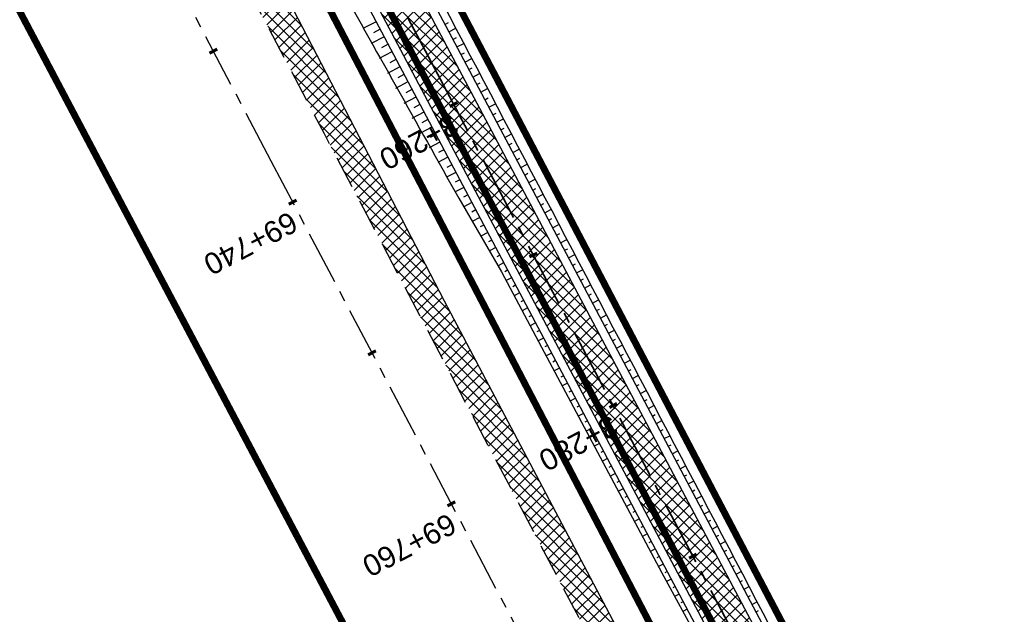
# Model space of a CAD drawing. Header units: metres. Extents: x 7529682 to 7533751, y 5721195 to 5727842.
# Tile 41 of 179: x 7531210 to 7531268, y 5724890 to 5724925. Entities that reach past the tile are written whole.
import ezdxf

# ---------------------------------------------------------------- set-up
doc = ezdxf.new("R2010")
doc.units = ezdxf.units.M
for name, pattern in [('817-dzialki-09-05-04$0$HIDDEN', [0.375, 0.25, -0.125]), ('ACAD_ISO05W100', [33, 24, -3, 0, -3, 0, -3]), ('CENTER', [50.8, 31.75, -6.35, 6.35, -6.35]), ('CENTER2', [28.575, 19.05, -3.175, 3.175, -3.175]), ('HIDDEN', [9.525, 6.35, -3.175])]:
    doc.linetypes.add(name, pattern=pattern)
for name, color, linetype in [('C-DROGI-SYTUACJA', 7, 'Continuous'), ('C-DROGI-SYTUACJA-ETYKIETY', 7, 'Continuous'), ('D-hatch-pobocza', 131, 'Continuous'), ('D-pobocza', 60, 'Continuous'), ('D-rowy', 160, 'Continuous'), ('D-skarpa', 2, 'Continuous'), ('D-skarpa-kreskowanie', 2, 'Continuous')]:
    doc.layers.add(name, color=color, linetype=linetype)
for name, color, linetype, lineweight, true_color in [('D-ewidencja-numery', 7, 'Continuous', 50, 0x40ff00), ('D-hatch-ciag-pieszo-rowerowy', 7, 'Continuous', 13, 0xff9f80), ('D-LR-etap-III', 7, '817-dzialki-09-05-04$0$HIDDEN', 50, 0x00008f)]:
    doc.layers.add(name, color=color, linetype=linetype, lineweight=lineweight, true_color=true_color)
for name, color, linetype, lineweight in [('D-krawędzie', 3, 'Continuous', 30), ('D-obrzeża', 2, 'Continuous', 30), ('D-oś', 10, 'CENTER', 30), ('D-pas-drogowy', 7, 'ACAD_ISO05W100', 50)]:
    doc.layers.add(name, color=color, linetype=linetype, lineweight=lineweight)
doc.layers.add('poprzeczki', color=7, linetype='Continuous', true_color=0x0000c7)
doc.styles.get("Standard").update_dxf_attribs({"font": 'arial.ttf'})

# ---------------------------------------------------------------- blocks, each defined once
blk = doc.blocks.new('AeccTickLine')
at = {"color": 0, "linetype": 'ByBlock', "lineweight": -2}
blk.add_line((0, 1), (0, -1), dxfattribs=at)

msp = doc.modelspace()

# ---------------------------------------------------------------- hatches: boundary and pattern name
at = {"layer": 'D-hatch-ciag-pieszo-rowerowy'}
h = msp.add_hatch(dxfattribs=at)
h.set_pattern_fill('ANSI37', color=256, scale=0.15, style=0)
h.set_pattern_definition([(45, (0.88535, 0.46493), (-0.33675960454, 0.33675960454), []), (135, (0.88535, 0.46493), (-0.33675960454, -0.33675960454), [])])
h.paths.add_polyline_path([(7531176.002, 5725035.633), (7531173.776, 5725034.493), (7531202.515, 5724979.795), (7531233.696, 5724920.95), (7531258.824, 5724873.473), (7531292.225, 5724809.507), (7531303.703, 5724787.477), (7531306.47, 5724787.579), (7531294.441, 5724810.665), (7531261.037, 5724874.637), (7531235.905, 5724922.12), (7531204.726, 5724980.962)])
at = {"layer": 'D-hatch-pobocza'}
h = msp.add_hatch(dxfattribs=at)
h.set_pattern_fill('ANSI37', color=256, scale=0.15, style=0)
h.set_pattern_definition([(45, (0, 0), (-0.33675960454, 0.33675960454), []), (135, (0, 0), (-0.33675960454, -0.33675960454), [])])
h.paths.add_polyline_path([(7531224.12, 5724929.62), (7531213.15, 5724949.98), (7531200.73, 5724973.91), (7531188.83, 5724996.41), (7531176.89, 5725019.33), (7531166.91, 5725038.07), (7531158.98, 5725054.059), (7531158.142, 5725051.386), (7531167.38, 5725033.767), (7531197.165, 5724976.988), (7531228.151, 5724918.034), (7531253.153, 5724870.491), (7531286.796, 5724806.654), (7531296.235, 5724788.675), (7531298.776, 5724787.518), (7531278.14, 5724826.49), (7531263.88, 5724853.83), (7531259.01, 5724862.85), (7531247.51, 5724884.88), (7531235.21, 5724908.21)])

# ---------------------------------------------------------------- linework, layer by layer
at = {"layer": 'C-DROGI-SYTUACJA', "color": 10, "linetype": 'CENTER2', "lineweight": 35, "ltscale": 0.2}
msp.add_lwpolyline([(7531156.869, 5725074.83), (7531166.993, 5725055.55, -0.068732), (7531168.479, 5725051.432), (7531169.1, 5725048.503, 0.068783), (7531171.89, 5725040.776), (7531203.621, 5724980.378), (7531234.8, 5724921.535), (7531259.931, 5724874.055), (7531293.333, 5724810.086), (7531313.16, 5724772.033), (7531341.529, 5724719.923, -0.009023), (7531346.533, 5724710.322), (7531363.735, 5724675.815), (7531380.065, 5724644.823), (7531398.584, 5724609.363), (7531424.897, 5724559.228), (7531446.142, 5724518.961), (7531474.816, 5724464.452), (7531498.201, 5724419.897)], format="xyb", dxfattribs=at)
at = {"layer": 'D-ewidencja-numery', "color": 12, "ltscale": 15, "true_color": 0xc70000}
msp.add_lwpolyline([(7531166.31, 5725074.58), (7531172.29, 5725062.58), (7531170.59, 5725055.606), (7531173.733, 5725044.081), (7531215.342, 5724964.86), (7531238.054, 5724921.685), (7531262.39, 5724875.283), (7531295.587, 5724811.266), (7531348.488, 5724712.363), (7531363.741, 5724682.684), (7531366.987, 5724675.865), (7531382.541, 5724646.111), (7531401.299, 5724610.875), (7531428.965, 5724558.862), (7531449.111, 5724520.398), (7531477.293, 5724465.831), (7531500.996, 5724421.113)], dxfattribs=at)
at = {"layer": 'D-krawędzie', "linetype": 'HIDDEN', "ltscale": 0.3, "flags": 128}
msp.add_lwpolyline([(7530572.01, 5726166.06), (7530620.381, 5726072.761), (7530641.555, 5726032.008), (7530660.961, 5725995.07), (7530689.128, 5725941.54), (7530707.336, 5725907.032), (7530725.256, 5725873.093), (7530743.97, 5725837.654), (7530770.527, 5725787.119), (7530787.864, 5725754.267), (7530809.898, 5725712.542), (7530824.739, 5725684.389), (7530840.856, 5725653.693), (7530860.675, 5725616.154), (7530865.283, 5725607.394), (7530878.05, 5725583.08), (7530918.172, 5725507.178), (7530950.163, 5725446.305), (7530993.419, 5725364.265), (7531022.766, 5725308.719), (7531053.81, 5725249.872), (7531081.166, 5725197.875), (7531103.902, 5725154.541), (7531128.123, 5725108.448), (7531149.3, 5725068.25), (7531167.38, 5725033.767), (7531197.165, 5724976.988), (7531228.151, 5724918.034), (7531253.153, 5724870.491), (7531286.796, 5724806.654), (7531306.74, 5724768.665), (7531335.094, 5724714.652), (7531357.319, 5724672.439), (7531373.645, 5724641.454), (7531392.162, 5724605.999), (7531418.48, 5724555.853), (7531439.727, 5724515.582), (7531468.399, 5724461.077), (7531491.782, 5724416.528), (7531531.99, 5724339.833), (7531557.227, 5724291.659), (7531569.852, 5724267.577), (7531591.376, 5724226.548), (7531610.004, 5724191.103), (7531616.883, 5724177.999), (7531629.985, 5724153.025), (7531641.007, 5724132.022), (7531664.906, 5724087.617), (7531677.644, 5724064.786), (7531683.112, 5724054.988), (7531686.753, 5724048.18), (7531695.448, 5724031.697), (7531703.749, 5724015.917), (7531709.214, 5724005.514), (7531719.389, 5723986.147), (7531726.295, 5723973), (7531732.741, 5723960.736), (7531735.13, 5723956.19)], dxfattribs=at)
at = {"layer": 'D-LR-etap-III', "ltscale": 10, "flags": 128}
msp.add_lwpolyline([(7531750.474, 5723895.103, 0.4, 0.4, 0), (7531750.505, 5723895.13, 0.4, 0.4, 0), (7531682.71, 5724022.92, 0.4, 0.4, 0), (7531619.177, 5724147.204, 0.4, 0.4, 0), (7531592.309, 5724198.489, 0.4, 0.4, 0), (7531553.264, 5724272.919, 0.4, 0.4, 0), (7531504.02, 5724366.79, 0.4, 0.4, 0), (7531482.09, 5724407.62, 0.4, 0.4, 0), (7531412.35, 5724541.183, 0.4, 0.4, 0), (7531388.464, 5724586.93, 0.4, 0.4, 0), (7531345.12, 5724669.94, 0.4, 0.4, 0), (7531127.66, 5725081.67, 0.4, 0.4, 0), (7531059.253, 5725211.041, 0.4, 0.4, 0), (7531008.007, 5725307.954, 0.4, 0.4, 0), (7530964.182, 5725390.836, 0.4, 0.4, 0), (7530914.557, 5725484.684, 0.4, 0.4, 0), (7530865.243, 5725577.494, 0.4, 0.4, 0), (7530840.085, 5725624.059, 0.4, 0.4, 0), (7530802.56, 5725694.925, 0.4, 0.4, 0), (7530755.54, 5725787.51, 0.4, 0.4, 0), (7530708.718, 5725876.303, 0.4, 0.4, 0), (7530695.12, 5725902.09, 0.4, 0.4, 0), (7530642.914, 5726001.078, 0.4, 0.4, 0), (7530634.935, 5726016.147, 0.4, 0.4, 0), (7530610.82, 5726061.93, 0.4, 0.4, 0), (7530610.82, 5726061.93, 0.4, 0.4, 0), (7530607.21, 5726063.51, 0.4, 0.4, 0), (7530597.42, 5726080.68, 0.4, 0.4, 0), (7530591.16, 5726088.44, 0.4, 0.4, 0), (7530581.28, 5726107.21, 0.4, 0.4, 0), (7530571.29, 5726130.56, 0.4, 0.4, 0), (7530549.555, 5726171.527, 0.4, 0.4, 0), (7530531.014, 5726206.474, 0.4, 0.4, 0), (7530516.461, 5726236.017, 0.4, 0.4, 0), (7530500.799, 5726266.141, 0.4, 0.4, 0), (7530491.35, 5726283.94, 0.4, 0.4, 0), (7530482.4, 5726303.41, 0.4, 0.4, 0), (7530482.4, 5726303.41, 0.4, 0.4, 0), (7530450.41, 5726357.28, 0.4, 0.4, 0), (7530397.759, 5726458.5, 0.4, 0.4, 0), (7530334.708, 5726583.665, 0.4, 0.4, 0), (7530303.939, 5726645.168, 0.4, 0.4, 0), (7530300.51, 5726651.778, 0.4, 0.4, 0), (7530289.214, 5726671.967, 0.4, 0.4, 0), (7530281.54, 5726685.57, 0.4, 0.4, 0), (7530261.371, 5726724.163, 0.4, 0.4, 0), (7530254.03, 5726738.21, 0.4, 0.4, 0), (7530197.22, 5726845.06, 0.4, 0.4, 0), (7530194.71, 5726849.15, 0.4, 0.4, 0), (7530195.92, 5726850.75, 0.4, 0.4, 0), (7530170.547, 5726892.961, 0.4, 0.4, 0), (7530143.175, 5726945.066, 0.4, 0.4, 0), (7530105.06, 5727018.32, 0.4, 0.4, 0), (7530100.06, 5727027.16, 0.4, 0.4, 0), (7530062.319, 5727099.625, 0.4, 0.4, 0), (7530015.379, 5727189.42, 0.4, 0.4, 0), (7529983.208, 5727250.207, 0.4, 0.4, 0), (7529953.284, 5727306.747, 0.4, 0.4, 0), (7529900.671, 5727406.159, 0.4, 0.4, 0), (7529890.63, 5727425.131, 0.4, 0.4, 0), (7529875.155, 5727454.426, 0.4, 0.4, 0), (7529857.56, 5727487.787, 0.4, 0.4, 0), (7529835.194, 5727530.193, 0.4, 0.4, 0), (7529811.741, 5727574.662, 0.4, 0.4, 0), (7529792.102, 5727611.923, 0.4, 0.4, 0), (7529768.066, 5727657.47, 0.4, 0.4, 0), (7529755.211, 5727682.131, 0.4, 0.4, 0), (7529753.31, 5727681.13, 0.4, 0.4, 0), (7529739.21, 5727707.77, 0.4, 0.4, 0), (7529735.395, 5727711.252, 0.4, 0.4, 0), (7529725.42, 5727730.2, 0.4, 0.4, 0), (7529723.55, 5727729.88, 0.4, 0.4, 0), (7529695.567, 5727782.932, 0.4, 0.4, 0), (7529717.68, 5727794.024, 0.4, 0.4, 0), (7529736.275, 5727758.647, 0.4, 0.4, 0), (7529736.275, 5727758.647, 0.4, 0.4, 0), (7529744.511, 5727750.406, 0.4, 0.4, 0), (7529744.511, 5727750.406, 0.4, 0.4, 0), (7529750.283, 5727738.55, 0.4, 0.4, 0), (7529777.109, 5727687.569, 0.4, 0.4, 0), (7529796.515, 5727651.33, 0.4, 0.4, 0), (7529814.938, 5727616.793, 0.4, 0.4, 0), (7529839.007, 5727572.304, 0.4, 0.4, 0), (7529860.618, 5727532.509, 0.4, 0.4, 0), (7529882.349, 5727491.504, 0.4, 0.4, 0), (7529904.865, 5727449.096, 0.4, 0.4, 0), (7529920.747, 5727418.885, 0.4, 0.4, 0), (7529946.677, 5727368.547, 0.4, 0.4, 0), (7529972.025, 5727320.573, 0.4, 0.4, 0), (7529987.74, 5727290.153, 0.4, 0.4, 0), (7529996.497, 5727273.662, 0.4, 0.4, 0), (7530017.541, 5727234.203, 0.4, 0.4, 0), (7530033.054, 5727204.864, 0.4, 0.4, 0), (7530051.623, 5727170.223, 0.4, 0.4, 0), (7530069.277, 5727137.016, 0.4, 0.4, 0), (7530089.385, 5727097.534, 0.4, 0.4, 0), (7530109.713, 5727060.747, 0.4, 0.4, 0), (7530136.77, 5727011.64, 0.4, 0.4, 0), (7530162.447, 5726962.744, 0.4, 0.4, 0), (7530187.674, 5726916.992, 0.4, 0.4, 0), (7530207.821, 5726879.335, 0.4, 0.4, 0), (7530230.626, 5726834.519, 0.4, 0.4, 0), (7530262.288, 5726776.618, 0.4, 0.4, 0), (7530277.51, 5726760.213, 0.4, 0.4, 0), (7530286.037, 5726744.107, 0.4, 0.4, 0), (7530288.097, 5726735.884, 0.4, 0.4, 0), (7530290.394, 5726725.047, 0.4, 0.4, 0), (7530296.177, 5726713.583, 0.4, 0.4, 0), (7530302.726, 5726701.182, 0.4, 0.4, 0), (7530325.685, 5726657.466, 0.4, 0.4, 0), (7530343.244, 5726623.649, 0.4, 0.4, 0), (7530360.23, 5726591.747, 0.4, 0.4, 0), (7530383.209, 5726548.059, 0.4, 0.4, 0), (7530406.018, 5726503.606, 0.4, 0.4, 0), (7530427.465, 5726462.62, 0.4, 0.4, 0), (7530447.928, 5726424.388, 0.4, 0.4, 0), (7530471.127, 5726379.921, 0.4, 0.4, 0), (7530490.501, 5726343.033, 0.4, 0.4, 0), (7530509.499, 5726306.733, 0.4, 0.4, 0), (7530529.89, 5726267.244, 0.4, 0.4, 0), (7530543.852, 5726238.99, 0.4, 0.4, 0), (7530554.809, 5726218.944, 0.4, 0.4, 0), (7530559.027, 5726212.223, 0.4, 0.4, 0), (7530563.061, 5726206.41, 0.4, 0.4, 0), (7530566.934, 5726200.464, 0.4, 0.4, 0), (7530569.771, 5726194.902, 0.4, 0.4, 0), (7530571.473, 5726191.282, 0.4, 0.4, 0), (7530572.839, 5726188.025, 0.4, 0.4, 0), (7530575.295, 5726182.035, 0.4, 0.4, 0), (7530579.737, 5726173.306, 0.4, 0.4, 0), (7530583.3, 5726167.41, 0.4, 0.4, 0), (7530593.4, 5726163.33, 0.4, 0.4, 0), (7530598.618, 5726155.264, 0.4, 0.4, 0), (7530608.258, 5726140.497, 0.4, 0.4, 0), (7530603.27, 5726136.83, 0.4, 0.4, 0), (7530606.53, 5726131.84, 0.4, 0.4, 0), (7530604.239, 5726124.217, 0.4, 0.4, 0), (7530605.847, 5726121.63, 0.4, 0.4, 0), (7530608.972, 5726116.164, 0.4, 0.4, 0), (7530618.114, 5726097.791, 0.4, 0.4, 0), (7530651.213, 5726034.96, 0.4, 0.4, 0), (7530670.244, 5725998.611, 0.4, 0.4, 0), (7530698.075, 5725945.953, 0.4, 0.4, 0), (7530716.506, 5725911.305, 0.4, 0.4, 0), (7530735.223, 5725875.667, 0.4, 0.4, 0), (7530752.504, 5725842.155, 0.4, 0.4, 0), (7530778.311, 5725793.501, 0.4, 0.4, 0), (7530797.5, 5725756.382, 0.4, 0.4, 0), (7530812.519, 5725728.289, 0.4, 0.4, 0), (7530820.039, 5725713.16, 0.4, 0.4, 0), (7530822.422, 5725710.194, 0.4, 0.4, 0), (7530833.155, 5725688.801, 0.4, 0.4, 0), (7530849.629, 5725656.159, 0.4, 0.4, 0), (7530867.983, 5725621.964, 0.4, 0.4, 0), (7530872.63, 5725612.888, 0.4, 0.4, 0), (7530880.354, 5725597.595, 0.4, 0.4, 0), (7530883.839, 5725593.389, 0.4, 0.4, 0), (7530891.782, 5725587.763, 0.4, 0.4, 0), (7530895.039, 5725584.281, 0.4, 0.4, 0), (7530897.034, 5725580.941, 0.4, 0.4, 0), (7530900.952, 5725579.946, 0.4, 0.4, 0), (7530904.81, 5725571.977, 0.4, 0.4, 0), (7530903.682, 5725568.566, 0.4, 0.4, 0), (7530908.901, 5725558.845, 0.4, 0.4, 0), (7530910.252, 5725545.672, 0.4, 0.4, 0), (7530912.873, 5725538.646, 0.4, 0.4, 0), (7530945.278, 5725478.464, 0.4, 0.4, 0), (7530959.692, 5725450.246, 0.4, 0.4, 0), (7531002.827, 5725368.192, 0.4, 0.4, 0), (7531044.704, 5725290.314, 0.4, 0.4, 0), (7531064.099, 5725253.213, 0.4, 0.4, 0), (7531083.01, 5725216.678, 0.4, 0.4, 0), (7531113.013, 5725158.466, 0.4, 0.4, 0), (7531137.364, 5725113.071, 0.4, 0.4, 0), (7531150.831, 5725086.712, 0.4, 0.4, 0), (7531159.746, 5725076.641, 0.4, 0.4, 0), (7531166.31, 5725074.58, 0.4, 0.4, 0), (7531172.29, 5725062.58, 0.4, 0.4, 0), (7531170.59, 5725055.606, 0.4, 0.4, 0), (7531173.733, 5725044.081, 0.4, 0.4, 0), (7531215.342, 5724964.86, 0.4, 0.4, 0), (7531238.054, 5724921.685, 0.4, 0.4, 0), (7531262.39, 5724875.283, 0.4, 0.4, 0), (7531295.587, 5724811.266, 0.4, 0.4, 0), (7531348.488, 5724712.363, 0.4, 0.4, 0), (7531363.741, 5724682.684, 0.4, 0.4, 0), (7531366.987, 5724675.865, 0.4, 0.4, 0), (7531382.541, 5724646.111, 0.4, 0.4, 0), (7531401.299, 5724610.875, 0.4, 0.4, 0), (7531428.965, 5724558.862, 0.4, 0.4, 0), (7531449.111, 5724520.398, 0.4, 0.4, 0), (7531477.293, 5724465.831, 0.4, 0.4, 0), (7531500.996, 5724421.113, 0.4, 0.4, 0), (7531512.122, 5724400.549, 0.4, 0.4, 0), (7531513.782, 5724396.757, 0.4, 0.4, 0), (7531526.32, 5724379.39, 0.4, 0.4, 0), (7531566.784, 5724302.736, 0.4, 0.4, 0), (7531612.277, 5724225.61, 0.4, 0.4, 0), (7531620.493, 5724210.548, 0.4, 0.4, 0), (7531631.578, 5724196.258, 0.4, 0.4, 0), (7531653.484, 5724152.434, 0.4, 0.4, 0), (7531661.151, 5724128.494, 0.4, 0.4, 0), (7531673.881, 5724101.186, 0.4, 0.4, 0), (7531684.691, 5724081.184, 0.4, 0.4, 0), (7531699.212, 5724051.17, 0.4, 0.4, 0), (7531704.034, 5724040.584, 0.4, 0.4, 0), (7531704.034, 5724040.584, 0.4, 0.4, 0), (7531703.913, 5724037.17, 0.4, 0.4, 0), (7531736.42, 5723969.232, 0.4, 0.4, 0), (7531738.285, 5723967.699, 0.4, 0.4, 0), (7531742.181, 5723962.346, 0.4, 0.4, 0), (7531744.286, 5723958.616, 0.4, 0.4, 0), (7531755.393, 5723944.193, 0.4, 0.4, 0), (7531758.69, 5723936.76, 0.4, 0.4, 0), (7531780.08, 5723929.25, 0.4, 0.4, 0), (7531792.612, 5723906.338, 0.4, 0.4, 0), (7531792.612, 5723906.338, 0.4, 0.4, 0), (7531756.962, 5723883.055, 0.4, 0.4, 0), (7531750.46, 5723895.13, 0.4, 0.4, 0), (7531750.46, 5723895.13, 0, 0, 0)], format="xyseb", dxfattribs=at)
at = {"layer": 'D-obrzeża'}
for points in [[(7531306.47, 5724787.579), (7531294.441, 5724810.665), (7531261.037, 5724874.637), (7531235.905, 5724922.12), (7531204.726, 5724980.962), (7531173.078, 5725041.197, -0.068789), (7531170.289, 5725048.924), (7531169.644, 5725051.962, 0.068574), (7531168.256, 5725055.815), (7531166.709, 5725058.764, -0.29099), (7531166.888, 5725060.903), (7531168.105, 5725062.505)], [(7531162.547, 5725061.318), (7531165.882, 5725054.959, -0.068574), (7531167.27, 5725051.106), (7531167.915, 5725048.068, 0.068789), (7531170.704, 5725040.34), (7531202.515, 5724979.795), (7531233.696, 5724920.95), (7531258.824, 5724873.473), (7531292.225, 5724809.507), (7531312.052, 5724771.454), (7531340.423, 5724719.339, -0.00902), (7531345.426, 5724709.741), (7531362.629, 5724675.233), (7531378.958, 5724644.242), (7531397.477, 5724608.783), (7531423.79, 5724558.646), (7531445.036, 5724518.378), (7531473.71, 5724463.87), (7531497.095, 5724419.316), (7531505.905, 5724402.511, -0.033171), (7531508.586, 5724396.451), (7531511.248, 5724389.164)]]:
    msp.add_lwpolyline(points, format="xyb", dxfattribs=at)
at = {"layer": 'D-oś', "ltscale": 0.1}
msp.add_lwpolyline([(7531488.683, 5724414.901), (7531465.302, 5724459.448), (7531436.63, 5724513.951), (7531415.383, 5724554.223), (7531389.061, 5724604.375), (7531370.545, 5724639.828), (7531354.222, 5724670.808), (7531331.996, 5724713.024), (7531303.641, 5724767.038), (7531283.699, 5724805.024), (7531250.055, 5724868.862), (7531225.053, 5724916.406), (7531194.065, 5724975.362), (7531164.28, 5725032.142), (7531146.202, 5725066.622)], dxfattribs=at)
at = {"layer": 'D-pas-drogowy', "ltscale": 0.2, "flags": 128}
msp.add_lwpolyline([(7531633.019, 5724182.834, 0.4, 0.4, 0), (7531617.559, 5724211.608, 0.4, 0.4, 0), (7531566.784, 5724302.736, 0.4, 0.4, 0), (7531538.419, 5724356.47, 0.4, 0.4, 0), (7531526.32, 5724379.39, 0.4, 0.4, 0), (7531516.102, 5724393.607, 0.4, 0.4, 0.001485), (7531513.78, 5724396.838, 0.4, 0.4, 0), (7531501.87, 5724413.41, 0.4, 0.4, 0), (7531474.926, 5724464.508, 0.4, 0.4, 0), (7531446.2, 5724518.992, 0.4, 0.4, 0), (7531424.962, 5724559.262, 0.4, 0.4, 0), (7531398.444, 5724609.566, 0.4, 0.4, 0), (7531379.647, 5724645.216, 0.4, 0.4, 0), (7531365.23, 5724672.56, 0.4, 0.4, 0), (7531341.306, 5724717.915, 0.4, 0.4, 0), (7531312.9, 5724771.789, 0.4, 0.4, 0), (7531292.591, 5724810.307, 0.4, 0.4, 0), (7531259.392, 5724873.271, 0.4, 0.4, 0), (7531233.74, 5724921.923, 0.4, 0.4, 0), (7531203.073, 5724980.092, 0.4, 0.4, 0), (7531173.471, 5725036.225, 0.4, 0.4, 0), (7531168.27, 5725046.09, 0.4, 0.4, 0), (7531172.29, 5725062.58, 0.4, 0.4, 0), (7531166.31, 5725074.58, 0.4, 0.4, 0), (7531150.32, 5725079.6, 0.4, 0.4, 0), (7531141.5, 5725096.43, 0.4, 0.4, 0), (7531109.312, 5725157.814, 0.4, 0.4, 0), (7531086.641, 5725201.048, 0.4, 0.4, 0), (7531059.198, 5725253.384, 0.4, 0.4, 0), (7531028.207, 5725312.489, 0.4, 0.4, 0), (7530999.105, 5725367.99, 0.4, 0.4, 0), (7530956.248, 5725449.725, 0.4, 0.4, 0), (7530924.398, 5725510.464, 0.4, 0.4, 0), (7530897.51, 5725561.74, 0.4, 0.4, 0), (7530894.46, 5725566.14, 0.4, 0.4, 0), (7530892.16, 5725570.49, 0.4, 0.4, 0), (7530869.363, 5725613.307, 0.4, 0.4, 0), (7530861.694, 5725627.705, 0.4, 0.4, 0), (7530852.74, 5725644.52, 0.4, 0.4, 0), (7530831.51, 5725684.2, 0.4, 0.4, 0), (7530811.13, 5725722.52, 0.4, 0.4, 0), (7530792.348, 5725757.941, 0.4, 0.4, 0), (7530768.03, 5725803.8, 0.4, 0.4, 0), (7530748.769, 5725840.179, 0.4, 0.4, 0), (7530727.7, 5725879.97, 0.4, 0.4, 0), (7530712.098, 5725909.545, 0.4, 0.4, 0), (7530693.644, 5725944.645, 0.4, 0.4, 0), (7530665.702, 5725997.539, 0.4, 0.4, 0), (7530641.76, 5726042.88, 0.4, 0.4, 0), (7530616.5, 5726091.48, 0.4, 0.4, 0), (7530604.628, 5726114.32, 0.4, 0.4, -0.007763), (7530602.5, 5726118.43, 0.4, 0.4, 0), (7530603.992, 5726123.395, 0.4, 0.4, 0), (7530606.53, 5726131.84, 0.4, 0.4, 0), (7530603.27, 5726136.83, 0.4, 0.4, 0), (7530593.776, 5726151.369, 0.4, 0.4, 0), (7530590.203, 5726156.84, 0.4, 0.4, 0), (7530583.3, 5726167.41, 0.4, 0.4, 0), (7530580.578, 5726170.428, 0.4, 0.4, 0), (7530575.85, 5726175.67, 0.4, 0.4, 0), (7530569.01, 5726186.66, 0.4, 0.4, 0), (7530562.555, 5726199.189, 0.4, 0.4, 0), (7530555.67, 5726211.39, 0.4, 0.4, 0), (7530548.29, 5726224.23, 0.4, 0.4, 0), (7530540.58, 5726237.71, 0.4, 0.4, 0), (7530532.68, 5726252.65, 0.4, 0.4, 0), (7530524.06, 5726269.35, 0.4, 0.4, 0), (7530502.82, 5726309.91, 0.4, 0.4, 0), (7530488.83, 5726336.63, 0.4, 0.4, 0), (7530466.03, 5726380.16, 0.4, 0.4, 0), (7530438.47, 5726432.77, 0.4, 0.4, 0), (7530424.53, 5726459.09, 0.4, 0.4, 0), (7530401.63, 5726502.97, 0.4, 0.4, 0), (7530383.38, 5726538.06, 0.4, 0.4, 0), (7530353.97, 5726593.52, 0.4, 0.4, 0), (7530338.47, 5726622.74, 0.4, 0.4, 0), (7530322.01, 5726653.88, 0.4, 0.4, 0), (7530297.54, 5726700.33, 0.4, 0.4, 0), (7530287.38, 5726719.6, 0.4, 0.4, 0), (7530285.95, 5726722.316, 0.4, 0.4, 0), (7530280.26, 5726733.12, 0.4, 0.4, 0), (7530266.73, 5726758.74, 0.4, 0.4, 0), (7530260.42, 5726770.47, 0.4, 0.4, 0), (7530253.25, 5726783.82, 0.4, 0.4, 0), (7530244.95, 5726799.33, 0.4, 0.4, 0), (7530239.39, 5726808.49, 0.4, 0.4, 0), (7530238.29, 5726807.9, 0.4, 0.4, 0), (7530218.11, 5726850.67, 0.4, 0.4, 0), (7530175.907, 5726928.168, 0.4, 0.4, 0), (7530096.68, 5727076.15, 0.4, 0.4, 0), (7530094.68, 5727079.89, 0.4, 0.4, 0), (7530064.597, 5727135.523, 0.4, 0.4, 0), (7530046.731, 5727168.892, 0.4, 0.4, 0), (7530025.803, 5727208.461, 0.4, 0.4, 0), (7530012.847, 5727232.979, 0.4, 0.4, 0), (7529994.15, 5727268.45, 0.4, 0.4, 0), (7529981.671, 5727291.93, 0.4, 0.4, 0), (7529949.89, 5727351.73, 0.4, 0.4, 0), (7529924.75, 5727399.03, 0.4, 0.4, 0), (7529915.516, 5727417.1, 0.4, 0.4, 0), (7529885.83, 5727475.19, 0.4, 0.4, 0), (7529862.56, 5727519.97, 0.4, 0.4, 0), (7529852.985, 5727538.191, 0.4, 0.4, 0), (7529836.513, 5727569.511, 0.4, 0.4, 0), (7529815.369, 5727609.141, 0.4, 0.4, 0), (7529792.795, 5727651.247, 0.4, 0.4, 0), (7529774.199, 5727685.858, 0.4, 0.4, 0), (7529746.966, 5727736.059, 0.4, 0.4, 0), (7529733.92, 5727757.62, 0.4, 0.4, 0), (7529708.607, 5727806.389, 0.4, 0.4, 0), (7529688.492, 5727796.345, 0.4, 0.4, 0), (7529723.55, 5727729.88, 0.4, 0.4, 0), (7529725.42, 5727730.2, 0.4, 0.4, 0), (7529735.38, 5727711.28, 0.4, 0.4, 0), (7529739.21, 5727707.77, 0.4, 0.4, 0), (7529753.31, 5727681.13, 0.4, 0.4, 0), (7529755.178, 5727682.114, 0.4, 0.4, 0), (7529792.102, 5727611.923, 0.4, 0.4, 0), (7529811.741, 5727574.662, 0.4, 0.4, 0), (7529835.194, 5727530.193, 0.4, 0.4, 0), (7529857.56, 5727487.787, 0.4, 0.4, 0), (7529875.155, 5727454.426, 0.4, 0.4, 0), (7529890.63, 5727425.131, 0.4, 0.4, 0), (7529900.671, 5727406.159, 0.4, 0.4, 0), (7529953.284, 5727306.747, 0.4, 0.4, 0), (7529983.208, 5727250.207, 0.4, 0.4, 0), (7530015.379, 5727189.42, 0.4, 0.4, 0), (7530062.319, 5727099.625, 0.4, 0.4, 0), (7530100.06, 5727027.16, 0.4, 0.4, 0), (7530105.06, 5727018.32, 0.4, 0.4, 0), (7530143.175, 5726945.066, 0.4, 0.4, 0), (7530170.547, 5726892.961, 0.4, 0.4, 0), (7530195.92, 5726850.75, 0.4, 0.4, 0), (7530194.71, 5726849.15, 0.4, 0.4, 0), (7530197.22, 5726845.06, 0.4, 0.4, 0), (7530254.03, 5726738.21, 0.4, 0.4, 0), (7530261.371, 5726724.163, 0.4, 0.4, 0), (7530281.54, 5726685.57, 0.4, 0.4, 0), (7530289.214, 5726671.967, 0.4, 0.4, 0), (7530300.51, 5726651.778, 0.4, 0.4, 0), (7530303.939, 5726645.168, 0.4, 0.4, 0), (7530334.708, 5726583.665, 0.4, 0.4, 0), (7530397.759, 5726458.5, 0.4, 0.4, 0), (7530450.41, 5726357.28, 0.4, 0.4, 0), (7530482.4, 5726303.41, 0.4, 0.4, 0), (7530483.688, 5726301.003, 0.4, 0.4, 0), (7530491.35, 5726283.94, 0.4, 0.4, 0), (7530512.67, 5726243.78, 0.4, 0.4, 0), (7530529.43, 5726209.46, 0.4, 0.4, 0), (7530571.29, 5726130.56, 0.4, 0.4, 0), (7530581.28, 5726107.21, 0.4, 0.4, 0), (7530591.16, 5726088.44, 0.4, 0.4, 0), (7530597.42, 5726080.68, 0.4, 0.4, 0), (7530607.21, 5726063.51, 0.4, 0.4, 0), (7530610.82, 5726061.93, 0.4, 0.4, 0), (7530634.935, 5726016.147, 0.4, 0.4, 0), (7530642.914, 5726001.078, 0.4, 0.4, 0), (7530695.12, 5725902.09, 0.4, 0.4, 0), (7530708.718, 5725876.303, 0.4, 0.4, 0), (7530755.54, 5725787.51, 0.4, 0.4, 0), (7530802.56, 5725694.925, 0.4, 0.4, 0), (7530840.085, 5725624.059, 0.4, 0.4, 0), (7530865.243, 5725577.494, 0.4, 0.4, 0), (7530914.557, 5725484.684, 0.4, 0.4, 0), (7530964.182, 5725390.836, 0.4, 0.4, 0), (7531008.007, 5725307.954, 0.4, 0.4, 0), (7531059.253, 5725211.041, 0.4, 0.4, 0), (7531127.66, 5725081.67, 0.4, 0.4, 0), (7531345.12, 5724669.94, 0.4, 0.4, 0), (7531388.464, 5724586.93, 0.4, 0.4, 0), (7531412.35, 5724541.183, 0.4, 0.4, 0), (7531482.09, 5724407.62, 0.4, 0.4, 0), (7531504.02, 5724366.79, 0.4, 0.4, 0), (7531519.374, 5724337.52, 0.4, 0.4, 0), (7531563.749, 5724252.932, 0.4, 0.4, 0), (7531602.175, 5724179.681, 0.4, 0.4, 0), (7531619.177, 5724147.204, 0.4, 0.4, 0), (7531625.038, 5724135.635, 0.4, 0.4, 0), (7531656.796, 5724073.316, 0.4, 0.4, 0), (7531675.12, 5724037.36, 0.4, 0.4, 0), (7531682.71, 5724022.92, 0.4, 0.4, 0), (7531705.565, 5723979.811, 0.4, 0.4, 0), (7531736.606, 5723921.262, 0.4, 0.4, 0), (7531750.46, 5723895.13, 0.4, 0.4, 0), (7531740.77, 5723886.56, 0.4, 0.4, 0), (7531732.86, 5723885, 0.4, 0.4, 0), (7531722.18, 5723887.77, 0.4, 0.4, 0), (7531729.87, 5723862.17, 0.4, 0.4, 0), (7531742.92, 5723861.93, 0.4, 0.4, 0), (7531763.71, 5723859.52, 0.4, 0.4, 0), (7531768.42, 5723854.12, 0.4, 0.4, 0), (7531787.42, 5723817.97, 0.4, 0.4, 0), (7531795.57, 5723809.82, 0.4, 0.4, 0), (7531816.347, 5723819.85, 0.4, 0.4, 0), (7531816.347, 5723819.85, 0.4, 0.4, 0), (7531805.06, 5723843.23, 0.4, 0.4, 0), (7531803.61, 5723886.23, 0.4, 0.4, 0), (7531803.61, 5723886.23, 0.4, 0.4, 0), (7531780.08, 5723929.25, 0.4, 0.4, 0), (7531758.69, 5723936.76, 0.4, 0.4, 0), (7531749.359, 5723946.412, 0.4, 0.4, 0), (7531742.71, 5723953.29, 0.4, 0.4, 0), (7531735.177, 5723967.878, 0.4, 0.4, 0), (7531722.37, 5723992.68, 0.4, 0.4, 0), (7531705.042, 5724030.886, 0.4, 0.4, 0), (7531699.47, 5724043.17, 0.4, 0.4, 0), (7531692.69, 5724058.11, 0.4, 0.4, 0), (7531679.672, 5724084.017, 0.4, 0.4, 0), (7531674.55, 5724094.21, 0.4, 0.4, 0), (7531666.633, 5724114.003, 0.4, 0.4, 0), (7531649, 5724153.82, 0.4, 0.4, 0), (7531641.49, 5724149.34, 0.4, 0.4, 0), (7531626.04, 5724179.34, 0.4, 0.4, 0), (7531633.03, 5724182.84, 0, 0, 0)], format="xyseb", dxfattribs=at)
at = {"layer": 'D-pobocza'}
for points in [[(7531307.023, 5724787.599), (7531294.884, 5724810.896), (7531261.48, 5724874.869), (7531236.347, 5724922.354), (7531205.169, 5724981.195), (7531173.553, 5725041.368, -0.068789), (7531170.764, 5725049.096), (7531170.119, 5725052.133, 0.068574), (7531168.73, 5725055.986), (7531167.152, 5725058.996, -0.29099), (7531167.286, 5725060.6), (7531168.707, 5725062.47)], [(7531162.212, 5725060.882), (7531165.407, 5725054.788, -0.068574), (7531166.795, 5725050.935), (7531167.44, 5725047.896, 0.068789), (7531170.23, 5725040.168), (7531202.073, 5724979.562), (7531233.254, 5724920.716), (7531258.382, 5724873.241), (7531291.782, 5724809.276), (7531303.156, 5724787.446)]]:
    msp.add_lwpolyline(points, format="xyb", dxfattribs=at)
msp.add_lwpolyline([(7531298.776, 5724787.518), (7531278.14, 5724826.49), (7531263.88, 5724853.83), (7531259.01, 5724862.85), (7531247.51, 5724884.88), (7531235.21, 5724908.21), (7531224.12, 5724929.62), (7531213.15, 5724949.98), (7531200.73, 5724973.91), (7531188.83, 5724996.41), (7531176.89, 5725019.33), (7531166.91, 5725038.07), (7531158.98, 5725054.059), (7531158.142, 5725051.386)], dxfattribs=at)
at = {"layer": 'D-rowy', "linetype": 'HIDDEN', "ltscale": 0.1, "const_width": 0.4, "flags": 128}
msp.add_lwpolyline([(7531506.121, 5724397.133), (7531489.191, 5724429.341), (7531483.4, 5724440.512), (7531478.412, 5724450.147), (7531462.901, 5724479.304), (7531434.633, 5724532.162), (7531396.749, 5724604.645), (7531378.596, 5724640.173), (7531368.21, 5724659.05), (7531363.9, 5724666.92), (7531355.877, 5724682.662), (7531338.033, 5724716.835), (7531309.902, 5724770.333), (7531304.158, 5724781.147), (7531299.737, 5724789.052), (7531294.93, 5724798.468), (7531279.862, 5724827.641), (7531247.715, 5724888.417), (7531220.373, 5724940.873), (7531195.514, 5724987.527), (7531168.706, 5725038.836), (7531161.296, 5725053.455), (7531161.296, 5725053.455)], dxfattribs=at)
at = {"layer": 'D-skarpa', "linetype": 'Continuous'}
for points in [[(7531230.708, 5724934.053, -0.000223), (7531256.277, 5724885.356), (7531258.574, 5724880.914), (7531261.648, 5724874.964), (7531263.151, 5724872.011), (7531267.688, 5724863.099), (7531270.049, 5724858.691), (7531272.444, 5724854.301), (7531274.719, 5724849.848), (7531276.999, 5724845.398), (7531279.375, 5724840.998), (7531281.743, 5724836.594), (7531286.35, 5724827.719), (7531288.531, 5724823.211), (7531290.815, 5724818.767), (7531293.119, 5724814.331), (7531294.924, 5724810.915), (7531295.463, 5724809.898), (7531297.815, 5724805.5), (7531302.62, 5724796.728), (7531305.022, 5724792.341), (7531307.283, 5724787.881), (7531307.417, 5724787.613)], [(7531228.71, 5724927.335, -0.000386), (7531236.047, 5724914.248), (7531238.562, 5724909.923), (7531240.908, 5724905.507), (7531247.955, 5724892.266), (7531250.347, 5724887.875), (7531252.783, 5724883.507), (7531255.08, 5724879.065), (7531257.339, 5724874.604), (7531258.085, 5724873.078), (7531259.493, 5724870.101), (7531261.633, 5724865.577), (7531264.108, 5724861.229), (7531266.812, 5724857.001), (7531269.084, 5724852.546), (7531271.476, 5724848.155), (7531280.42, 5724830.262), (7531282.741, 5724825.834), (7531291.634, 5724809.199), (7531292.169, 5724808.196), (7531299.223, 5724794.958), (7531301.525, 5724790.519), (7531303.079, 5724787.454)]]:
    msp.add_lwpolyline(points, format="xyb", dxfattribs=at)
at = {"layer": 'D-skarpa-kreskowanie', "linetype": 'Continuous'}
for p, q in [((7531231.198, 5724924.597, 108.368), (7531230.428, 5724924.189, 107.787)), ((7531231.432, 5724924.155, 108.369), (7531231.05, 5724923.953, 108.081)), ((7531235.242, 5724924.44, 108.502), (7531235.444, 5724924.547, 108.349)), ((7531235.476, 5724923.998, 108.503), (7531235.879, 5724924.212, 108.198)), ((7531231.666, 5724923.713, 108.37), (7531230.908, 5724923.311, 107.798)), ((7531235.71, 5724923.556, 108.504), (7531235.911, 5724923.663, 108.352)), ((7531231.9, 5724923.271, 108.371), (7531231.524, 5724923.072, 108.087)), ((7531235.944, 5724923.114, 108.505), (7531236.345, 5724923.326, 108.202)), ((7531232.134, 5724922.829, 108.372), (7531231.387, 5724922.434, 107.808)), ((7531232.368, 5724922.388, 108.373), (7531231.998, 5724922.191, 108.093)), ((7531236.178, 5724922.672, 108.505), (7531236.378, 5724922.778, 108.355)), ((7531236.412, 5724922.231, 108.506), (7531236.81, 5724922.441, 108.207)), ((7531232.602, 5724921.946, 108.374), (7531231.867, 5724921.556, 107.819)), ((7531236.646, 5724921.789, 108.507), (7531236.844, 5724921.893, 108.358)), ((7531232.836, 5724921.504, 108.374), (7531232.472, 5724921.311, 108.099)), ((7531236.88, 5724921.347, 108.508), (7531237.275, 5724921.556, 108.211)), ((7531233.07, 5724921.062, 108.375), (7531232.347, 5724920.679, 107.829)), ((7531233.305, 5724920.62, 108.376), (7531232.945, 5724920.43, 108.105)), ((7531237.114, 5724920.905, 108.509), (7531237.311, 5724921.009, 108.361)), ((7531237.348, 5724920.463, 108.51), (7531237.739, 5724920.67, 108.215)), ((7531233.538, 5724920.178, 108.377), (7531232.825, 5724919.801, 107.839)), ((7531237.582, 5724920.021, 108.511), (7531237.777, 5724920.124, 108.364)), ((7531233.772, 5724919.737, 108.378), (7531233.419, 5724919.549, 108.111)), ((7531237.816, 5724919.579, 108.512), (7531238.204, 5724919.785, 108.219)), ((7531234.006, 5724919.295, 108.379), (7531233.304, 5724918.923, 107.85)), ((7531234.24, 5724918.853, 108.38), (7531233.893, 5724918.669, 108.118)), ((7531238.05, 5724919.137, 108.513), (7531238.243, 5724919.24, 108.367)), ((7531238.283, 5724918.695, 108.514), (7531238.669, 5724918.899, 108.223)), ((7531234.474, 5724918.411, 108.381), (7531233.801, 5724918.054, 107.873)), ((7531238.517, 5724918.253, 108.515), (7531238.709, 5724918.355, 108.37)), ((7531234.708, 5724917.969, 108.382), (7531234.381, 5724917.796, 108.136)), ((7531238.751, 5724917.811, 108.516), (7531239.134, 5724918.014, 108.227)), ((7531234.942, 5724917.527, 108.383), (7531234.309, 5724917.192, 107.906)), ((7531235.176, 5724917.085, 108.384), (7531234.87, 5724916.923, 108.153)), ((7531238.985, 5724917.369, 108.517), (7531239.176, 5724917.47, 108.373)), ((7531239.219, 5724916.928, 108.518), (7531239.599, 5724917.128, 108.231)), ((7531235.41, 5724916.643, 108.385), (7531234.818, 5724916.33, 107.939)), ((7531239.453, 5724916.486, 108.519), (7531239.642, 5724916.586, 108.376)), ((7531235.644, 5724916.201, 108.386), (7531235.358, 5724916.05, 108.17)), ((7531239.687, 5724916.044, 108.52), (7531240.063, 5724916.243, 108.236)), ((7531235.877, 5724915.759, 108.387), (7531235.327, 5724915.468, 107.971)), ((7531239.921, 5724915.602, 108.521), (7531240.108, 5724915.701, 108.379)), ((7531240.155, 5724915.16, 108.521), (7531240.528, 5724915.358, 108.24)), ((7531236.345, 5724914.875, 108.389), (7531235.836, 5724914.606, 108.004)), ((7531236.111, 5724915.317, 108.388), (7531235.846, 5724915.177, 108.188)), ((7531240.389, 5724914.718, 108.522), (7531240.575, 5724914.816, 108.382)), ((7531236.579, 5724914.433, 108.39), (7531236.334, 5724914.304, 108.205)), ((7531240.622, 5724914.276, 108.523), (7531240.993, 5724914.472, 108.244)), ((7531236.813, 5724913.992, 108.39), (7531236.341, 5724913.742, 108.035)), ((7531240.856, 5724913.834, 108.524), (7531241.041, 5724913.932, 108.385)), ((7531237.047, 5724913.55, 108.391), (7531236.82, 5724913.429, 108.22)), ((7531237.281, 5724913.108, 108.392), (7531236.844, 5724912.877, 108.063)), ((7531241.09, 5724913.392, 108.525), (7531241.458, 5724913.587, 108.248)), ((7531241.324, 5724912.95, 108.526), (7531241.507, 5724913.047, 108.388)), ((7531237.515, 5724912.666, 108.393), (7531237.305, 5724912.555, 108.235)), ((7531241.558, 5724912.508, 108.527), (7531241.923, 5724912.701, 108.252)), ((7531237.749, 5724912.224, 108.394), (7531237.347, 5724912.012, 108.092)), ((7531241.792, 5724912.066, 108.528), (7531241.973, 5724912.163, 108.391)), ((7531237.982, 5724911.782, 108.395), (7531237.791, 5724911.681, 108.251)), ((7531238.216, 5724911.34, 108.396), (7531237.851, 5724911.146, 108.12)), ((7531242.026, 5724911.625, 108.529), (7531242.387, 5724911.816, 108.256)), ((7531238.45, 5724910.898, 108.397), (7531238.276, 5724910.806, 108.266)), ((7531242.26, 5724911.183, 108.53), (7531242.44, 5724911.278, 108.394)), ((7531242.494, 5724910.741, 108.531), (7531242.852, 5724910.93, 108.26)), ((7531238.684, 5724910.456, 108.398), (7531238.354, 5724910.281, 108.149)), ((7531242.728, 5724910.299, 108.532), (7531242.906, 5724910.393, 108.397)), ((7531238.918, 5724910.014, 108.399), (7531238.76, 5724909.931, 108.28)), ((7531239.152, 5724909.572, 108.4), (7531238.837, 5724909.406, 108.162)), ((7531242.961, 5724909.857, 108.533), (7531243.317, 5724910.045, 108.265)), ((7531239.386, 5724909.13, 108.401), (7531239.229, 5724909.047, 108.282)), ((7531243.195, 5724909.415, 108.534), (7531243.372, 5724909.509, 108.4)), ((7531243.429, 5724908.973, 108.535), (7531243.782, 5724909.16, 108.269)), ((7531239.62, 5724908.689, 108.402), (7531239.306, 5724908.523, 108.165)), ((7531243.663, 5724908.531, 108.536), (7531243.839, 5724908.624, 108.403)), ((7531239.854, 5724908.247, 108.403), (7531239.697, 5724908.164, 108.285)), ((7531243.897, 5724908.089, 108.537), (7531244.247, 5724908.274, 108.273)), ((7531240.088, 5724907.805, 108.404), (7531239.775, 5724907.639, 108.168)), ((7531240.321, 5724907.363, 108.405), (7531240.166, 5724907.28, 108.287)), ((7531244.131, 5724907.647, 108.537), (7531244.305, 5724907.739, 108.406)), ((7531244.365, 5724907.205, 108.538), (7531244.711, 5724907.389, 108.277)), ((7531240.555, 5724906.921, 108.406), (7531240.244, 5724906.756, 108.171)), ((7531244.599, 5724906.763, 108.539), (7531244.771, 5724906.855, 108.409)), ((7531240.789, 5724906.479, 108.406), (7531240.634, 5724906.397, 108.289)), ((7531244.833, 5724906.322, 108.54), (7531245.176, 5724906.503, 108.281)), ((7531241.023, 5724906.037, 108.407), (7531240.713, 5724905.873, 108.174)), ((7531241.257, 5724905.595, 108.408), (7531241.102, 5724905.513, 108.292)), ((7531245.066, 5724905.88, 108.541), (7531245.238, 5724905.97, 108.412)), ((7531245.3, 5724905.438, 108.542), (7531245.641, 5724905.618, 108.285)), ((7531241.491, 5724905.153, 108.409), (7531241.183, 5724904.99, 108.177)), ((7531245.534, 5724904.996, 108.543), (7531245.704, 5724905.085, 108.415)), ((7531241.725, 5724904.711, 108.41), (7531241.571, 5724904.63, 108.294)), ((7531245.768, 5724904.554, 108.544), (7531246.106, 5724904.733, 108.289)), ((7531241.959, 5724904.269, 108.411), (7531241.653, 5724904.107, 108.18)), ((7531242.193, 5724903.827, 108.412), (7531242.04, 5724903.747, 108.297)), ((7531246.002, 5724904.112, 108.545), (7531246.17, 5724904.201, 108.418)), ((7531246.236, 5724903.67, 108.546), (7531246.57, 5724903.847, 108.294)), ((7531242.427, 5724903.386, 108.413), (7531242.122, 5724903.225, 108.184)), ((7531246.47, 5724903.228, 108.547), (7531246.636, 5724903.316, 108.421)), ((7531242.66, 5724902.944, 108.414), (7531242.509, 5724902.863, 108.3)), ((7531246.704, 5724902.786, 108.548), (7531247.035, 5724902.962, 108.298)), ((7531242.894, 5724902.502, 108.415), (7531242.592, 5724902.342, 108.187)), ((7531246.938, 5724902.344, 108.549), (7531247.103, 5724902.432, 108.424)), ((7531247.172, 5724901.902, 108.55), (7531247.5, 5724902.076, 108.302)), ((7531243.128, 5724902.06, 108.416), (7531242.978, 5724901.98, 108.302)), ((7531243.362, 5724901.618, 108.417), (7531243.062, 5724901.459, 108.19)), ((7531247.405, 5724901.46, 108.551), (7531247.569, 5724901.547, 108.427)), ((7531243.596, 5724901.176, 108.418), (7531243.447, 5724901.097, 108.305)), ((7531247.639, 5724901.019, 108.552), (7531247.965, 5724901.191, 108.306)), ((7531243.83, 5724900.734, 108.419), (7531243.532, 5724900.576, 108.194)), ((7531247.873, 5724900.577, 108.553), (7531248.035, 5724900.662, 108.43)), ((7531244.064, 5724900.292, 108.42), (7531243.915, 5724900.214, 108.308)), ((7531244.298, 5724899.85, 108.421), (7531244.002, 5724899.694, 108.197)), ((7531248.107, 5724900.135, 108.553), (7531248.43, 5724900.305, 108.31)), ((7531248.341, 5724899.693, 108.554), (7531248.502, 5724899.778, 108.433)), ((7531244.532, 5724899.408, 108.422), (7531244.384, 5724899.33, 108.31)), ((7531248.575, 5724899.251, 108.555), (7531248.894, 5724899.42, 108.314)), ((7531244.766, 5724898.966, 108.422), (7531244.472, 5724898.811, 108.201)), ((7531248.809, 5724898.809, 108.556), (7531248.968, 5724898.893, 108.436)), ((7531244.999, 5724898.524, 108.423), (7531244.853, 5724898.447, 108.313)), ((7531245.233, 5724898.083, 108.424), (7531244.941, 5724897.928, 108.204)), ((7531249.043, 5724898.367, 108.557), (7531249.359, 5724898.535, 108.318)), ((7531245.467, 5724897.641, 108.425), (7531245.322, 5724897.564, 108.316)), ((7531249.277, 5724897.925, 108.558), (7531249.434, 5724898.008, 108.439)), ((7531249.511, 5724897.483, 108.559), (7531249.824, 5724897.649, 108.323)), ((7531245.701, 5724897.199, 108.426), (7531245.411, 5724897.045, 108.208)), ((7531249.744, 5724897.041, 108.56), (7531249.9, 5724897.124, 108.442)), ((7531245.935, 5724896.757, 108.427), (7531245.791, 5724896.68, 108.318)), ((7531246.169, 5724896.315, 108.428), (7531245.881, 5724896.163, 108.211)), ((7531249.978, 5724896.599, 108.561), (7531250.289, 5724896.764, 108.327)), ((7531246.403, 5724895.873, 108.429), (7531246.259, 5724895.797, 108.321)), ((7531250.212, 5724896.157, 108.562), (7531250.367, 5724896.239, 108.445)), ((7531250.446, 5724895.715, 108.563), (7531250.754, 5724895.878, 108.331)), ((7531246.637, 5724895.431, 108.43), (7531246.351, 5724895.28, 108.214)), ((7531250.68, 5724895.274, 108.564), (7531250.833, 5724895.355, 108.448)), ((7531246.871, 5724894.989, 108.431), (7531246.728, 5724894.914, 108.324)), ((7531250.914, 5724894.832, 108.565), (7531251.218, 5724894.993, 108.335)), ((7531247.105, 5724894.547, 108.432), (7531246.821, 5724894.397, 108.218)), ((7531247.338, 5724894.105, 108.433), (7531247.197, 5724894.03, 108.326)), ((7531251.148, 5724894.39, 108.566), (7531251.299, 5724894.47, 108.451)), ((7531251.382, 5724893.948, 108.567), (7531251.683, 5724894.107, 108.339)), ((7531247.572, 5724893.663, 108.434), (7531247.291, 5724893.514, 108.221)), ((7531251.616, 5724893.506, 108.568), (7531251.766, 5724893.585, 108.454)), ((7531247.806, 5724893.221, 108.435), (7531247.666, 5724893.147, 108.329)), ((7531251.85, 5724893.064, 108.569), (7531252.148, 5724893.222, 108.343)), ((7531248.04, 5724892.779, 108.436), (7531247.76, 5724892.631, 108.225)), ((7531248.274, 5724892.338, 108.437), (7531248.135, 5724892.264, 108.332)), ((7531252.083, 5724892.622, 108.569), (7531252.232, 5724892.701, 108.457)), ((7531252.317, 5724892.18, 108.57), (7531252.613, 5724892.337, 108.348)), ((7531248.508, 5724891.896, 108.438), (7531248.235, 5724891.751, 108.232)), ((7531252.551, 5724891.738, 108.571), (7531252.698, 5724891.816, 108.46)), ((7531248.742, 5724891.454, 108.438), (7531248.608, 5724891.383, 108.338)), ((7531252.785, 5724891.296, 108.572), (7531253.078, 5724891.451, 108.352)), ((7531248.976, 5724891.012, 108.439), (7531248.714, 5724890.873, 108.242)), ((7531249.21, 5724890.57, 108.44), (7531249.081, 5724890.502, 108.344)), ((7531253.019, 5724890.854, 108.573), (7531253.164, 5724890.931, 108.463)), ((7531253.253, 5724890.412, 108.574), (7531253.542, 5724890.566, 108.356)), ((7531249.443, 5724890.128, 108.441), (7531249.192, 5724889.995, 108.252)), ((7531253.487, 5724889.971, 108.575), (7531253.631, 5724890.047, 108.467))]:
    msp.add_line(p, q, dxfattribs=at)

# ---------------------------------------------------------------- block references
at = {"layer": 'C-DROGI-SYTUACJA-ETYKIETY', "color": 2, "linetype": 'Continuous', "lineweight": 60}
for p, xscale, yscale, zscale, rotation in [((7531221.657, 5724922.867), 0.25, 0.25, 0.25, 297.7267374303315), ((7531226.31, 5724914.016), 0.2499999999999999, 0.2499999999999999, 0.2499999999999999, 297.738756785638), ((7531230.964, 5724905.165), 0.2499999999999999, 0.2499999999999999, 0.2499999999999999, 297.738756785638), ((7531235.619, 5724896.314), 0.2499999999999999, 0.2499999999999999, 0.2499999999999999, 297.738756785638)]:
    msp.add_blockref('AeccTickLine', p, dxfattribs=dict(at, xscale=xscale, yscale=yscale, zscale=zscale, rotation=rotation))
at = {"layer": 'poprzeczki', "color": 2, "linetype": 'Continuous', "lineweight": 60, "xscale": 0.25, "yscale": 0.25, "zscale": 0.25, "rotation": 297.8912678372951}
for p in [(7531235.747, 5724919.747), (7531240.425, 5724910.909), (7531245.103, 5724902.07), (7531249.781, 5724893.232)]:
    msp.add_blockref('AeccTickLine', p, dxfattribs=at)

# ---------------------------------------------------------------- texts
at = {"layer": 'C-DROGI-SYTUACJA-ETYKIETY', "color": 2}
for s, rotation, p in [('3+260', 207.89127, (7531235.591, 5724919.24)), ('69+740', 207.73876, (7531226.153, 5724913.509)), ('3+280', 207.89127, (7531244.947, 5724901.563)), ('69+760', 207.73876, (7531235.461, 5724895.808))]:
    msp.add_text(s, height=1.25, rotation=rotation, dxfattribs=at).set_placement(p)

doc.saveas('drawing.dxf')
